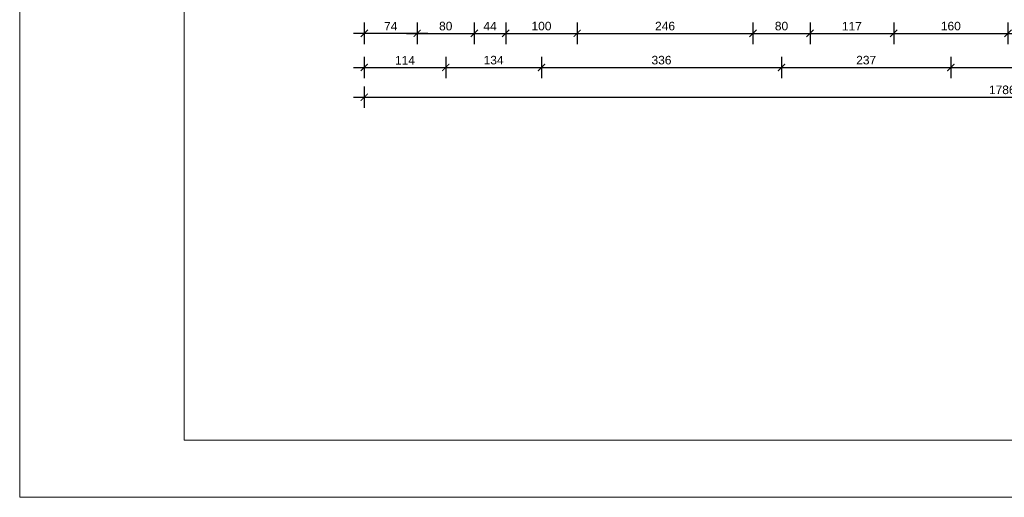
# Model space of a CAD drawing. Header units: millimetres. Extents: x 76855 to 99678, y -15103 to -11972.
# Tile 1 of 28: x 76855 to 78234, y -14972 to -14303. Entities that reach past the tile are written whole.
import ezdxf

# ---------------------------------------------------------------- set-up
doc = ezdxf.new("R2010")
doc.units = ezdxf.units.MM
doc.header["$LTSCALE"] = 100
doc.header["$MEASUREMENT"] = 0
doc.layers.add('Warstwa1', color=1, linetype='Continuous')
doc.layers.add('WYMIARY', color=1, linetype='Continuous')
doc.layers.add('Wentyl', color=4, linetype='Continuous', lineweight=18)
doc.styles.add('styl1', font='ARIAL.TTF', dxfattribs={"height": 12})
doc.dimstyles.new('2222', dxfattribs={"dimtxt": 12, "dimasz": 10, "dimexe": 15, "dimexo": 15, "dimgap": 4, "dimtad": 1, "dimtxsty": 'styl1', "dimblk": 'ARCHTICK', "dimcen": 2.5, "dimdle": 15, "dimclrd": 1, "dimclre": 1, "dimclrt": 4, "dimadec": 0, "dimazin": 0, "dimtfac": 1, "dimtmove": 0, "dimatfit": 3, "dimldrblk": 'ARCHTICK', "dimfxl": 15, "dimfxlon": 1, "dimlwd": 25, "dimlwe": 25, "dimarcsym": 0})

# ---------------------------------------------------------------- blocks, each defined once
blk = doc.blocks.new('_ArchTick')
at = {"layer": 'Warstwa1', "color": 0, "const_width": 0.15}
blk.add_lwpolyline([(-0.5, -0.5), (0.5, 0.5)], dxfattribs=at)
blk = doc.blocks.new('*D239')
at = {"layer": 'Defpoints', "color": 0, "linetype": 'ByBlock'}
for p in [(77337.8, -13909.2), (77411.8, -13909.2), (77337.8, -14322.1)]:
    blk.add_point(p, dxfattribs=at)
at = {"layer": 'WYMIARY', "color": 1, "linetype": 'ByBlock', "lineweight": 25}
for p, q in [((77337.8, -14307.1), (77337.8, -14337.1)), ((77411.8, -14307.1), (77411.8, -14337.1)), ((77426.8, -14322.1), (77322.8, -14322.1))]:
    blk.add_line(p, q, dxfattribs=at)
at = {"layer": 'WYMIARY', "color": 1, "linetype": 'ByBlock', "lineweight": 25, "xscale": 10, "yscale": 10, "zscale": 10, "rotation": 180}
blk.add_blockref('_ArchTick', (77337.8, -14322.1), dxfattribs=at)
at = {"layer": 'WYMIARY', "color": 1, "linetype": 'ByBlock', "lineweight": 25, "xscale": 10, "yscale": 10, "zscale": 10}
blk.add_blockref('_ArchTick', (77411.8, -14322.1), dxfattribs=at)
at = {"layer": 'WYMIARY', "color": 4, "linetype": 'ByBlock', "insert": (77374.8, -14312.1), "char_height": 12, "attachment_point": 5, "style": 'styl1'}
blk.add_mtext('74', dxfattribs=at)
blk = doc.blocks.new('*D240')
at = {"layer": 'Defpoints', "color": 0, "linetype": 'ByBlock'}
for p in [(77411.8, -13909.2), (77491.8, -13909.2), (77491.8, -14322.1)]:
    blk.add_point(p, dxfattribs=at)
at = {"layer": 'WYMIARY', "color": 1, "linetype": 'ByBlock', "lineweight": 25}
for p, q in [((77411.8, -14307.1), (77411.8, -14337.1)), ((77491.8, -14307.1), (77491.8, -14337.1)), ((77396.8, -14322.1), (77506.8, -14322.1))]:
    blk.add_line(p, q, dxfattribs=at)
at = {"layer": 'WYMIARY', "color": 1, "linetype": 'ByBlock', "lineweight": 25, "xscale": 10, "yscale": 10, "zscale": 10, "rotation": 180}
blk.add_blockref('_ArchTick', (77411.8, -14322.1), dxfattribs=at)
at = {"layer": 'WYMIARY', "color": 1, "linetype": 'ByBlock', "lineweight": 25, "xscale": 10, "yscale": 10, "zscale": 10}
blk.add_blockref('_ArchTick', (77491.8, -14322.1), dxfattribs=at)
at = {"layer": 'WYMIARY', "color": 4, "linetype": 'ByBlock', "insert": (77451.8, -14312), "char_height": 12, "attachment_point": 5, "style": 'styl1'}
blk.add_mtext('80', dxfattribs=at)
blk = doc.blocks.new('*D241')
at = {"layer": 'Defpoints', "color": 0, "linetype": 'ByBlock'}
for p in [(77491.8, -13909.2), (77535.8, -13909.2), (77535.8, -14322.1)]:
    blk.add_point(p, dxfattribs=at)
at = {"layer": 'WYMIARY', "color": 1, "linetype": 'ByBlock', "lineweight": 25}
for p, q in [((77491.8, -14307.1), (77491.8, -14337.1)), ((77535.8, -14307.1), (77535.8, -14337.1)), ((77476.8, -14322.1), (77550.8, -14322.1))]:
    blk.add_line(p, q, dxfattribs=at)
at = {"layer": 'WYMIARY', "color": 1, "linetype": 'ByBlock', "lineweight": 25, "xscale": 10, "yscale": 10, "zscale": 10, "rotation": 180}
blk.add_blockref('_ArchTick', (77491.8, -14322.1), dxfattribs=at)
at = {"layer": 'WYMIARY', "color": 1, "linetype": 'ByBlock', "lineweight": 25, "xscale": 10, "yscale": 10, "zscale": 10}
blk.add_blockref('_ArchTick', (77535.8, -14322.1), dxfattribs=at)
at = {"layer": 'WYMIARY', "color": 4, "linetype": 'ByBlock', "insert": (77513.8, -14312.1), "char_height": 12, "attachment_point": 5, "style": 'styl1'}
blk.add_mtext('44', dxfattribs=at)
blk = doc.blocks.new('*D242')
at = {"layer": 'Defpoints', "color": 0, "linetype": 'ByBlock'}
for p in [(77535.8, -13909.2), (77635.8, -13909.2), (77635.8, -14322.1)]:
    blk.add_point(p, dxfattribs=at)
at = {"layer": 'WYMIARY', "color": 1, "linetype": 'ByBlock', "lineweight": 25}
for p, q in [((77535.8, -14307.1), (77535.8, -14337.1)), ((77635.8, -14307.1), (77635.8, -14337.1)), ((77520.8, -14322.1), (77650.8, -14322.1))]:
    blk.add_line(p, q, dxfattribs=at)
at = {"layer": 'WYMIARY', "color": 1, "linetype": 'ByBlock', "lineweight": 25, "xscale": 10, "yscale": 10, "zscale": 10, "rotation": 180}
blk.add_blockref('_ArchTick', (77535.8, -14322.1), dxfattribs=at)
at = {"layer": 'WYMIARY', "color": 1, "linetype": 'ByBlock', "lineweight": 25, "xscale": 10, "yscale": 10, "zscale": 10}
blk.add_blockref('_ArchTick', (77635.8, -14322.1), dxfattribs=at)
at = {"layer": 'WYMIARY', "color": 4, "linetype": 'ByBlock', "insert": (77585.8, -14312), "char_height": 12, "attachment_point": 5, "style": 'styl1'}
blk.add_mtext('100', dxfattribs=at)
blk = doc.blocks.new('*D243')
at = {"layer": 'Defpoints', "color": 0, "linetype": 'ByBlock'}
for p in [(77635.8, -13909.2), (77881.8, -13909.2), (77881.8, -14322.1)]:
    blk.add_point(p, dxfattribs=at)
at = {"layer": 'WYMIARY', "color": 1, "linetype": 'ByBlock', "lineweight": 25}
for p, q in [((77635.8, -14307.1), (77635.8, -14337.1)), ((77881.8, -14307.1), (77881.8, -14337.1)), ((77620.8, -14322.1), (77896.8, -14322.1))]:
    blk.add_line(p, q, dxfattribs=at)
at = {"layer": 'WYMIARY', "color": 1, "linetype": 'ByBlock', "lineweight": 25, "xscale": 10, "yscale": 10, "zscale": 10, "rotation": 180}
blk.add_blockref('_ArchTick', (77635.8, -14322.1), dxfattribs=at)
at = {"layer": 'WYMIARY', "color": 1, "linetype": 'ByBlock', "lineweight": 25, "xscale": 10, "yscale": 10, "zscale": 10}
blk.add_blockref('_ArchTick', (77881.8, -14322.1), dxfattribs=at)
at = {"layer": 'WYMIARY', "color": 4, "linetype": 'ByBlock', "insert": (77758.8, -14312), "char_height": 12, "attachment_point": 5, "style": 'styl1'}
blk.add_mtext('246', dxfattribs=at)
blk = doc.blocks.new('*D244')
at = {"layer": 'Defpoints', "color": 0, "linetype": 'ByBlock'}
for p in [(77881.8, -13909.2), (77961.8, -13909.2), (77961.8, -14322.1)]:
    blk.add_point(p, dxfattribs=at)
at = {"layer": 'WYMIARY', "color": 1, "linetype": 'ByBlock', "lineweight": 25}
for p, q in [((77881.8, -14307.1), (77881.8, -14337.1)), ((77961.8, -14307.1), (77961.8, -14337.1)), ((77866.8, -14322.1), (77976.8, -14322.1))]:
    blk.add_line(p, q, dxfattribs=at)
at = {"layer": 'WYMIARY', "color": 1, "linetype": 'ByBlock', "lineweight": 25, "xscale": 10, "yscale": 10, "zscale": 10, "rotation": 180}
blk.add_blockref('_ArchTick', (77881.8, -14322.1), dxfattribs=at)
at = {"layer": 'WYMIARY', "color": 1, "linetype": 'ByBlock', "lineweight": 25, "xscale": 10, "yscale": 10, "zscale": 10}
blk.add_blockref('_ArchTick', (77961.8, -14322.1), dxfattribs=at)
at = {"layer": 'WYMIARY', "color": 4, "linetype": 'ByBlock', "insert": (77921.8, -14312), "char_height": 12, "attachment_point": 5, "style": 'styl1'}
blk.add_mtext('80', dxfattribs=at)
blk = doc.blocks.new('*D245')
at = {"layer": 'Defpoints', "color": 0, "linetype": 'ByBlock'}
for p in [(77961.8, -13909.2), (78078.8, -13921.2), (78078.8, -14322.1)]:
    blk.add_point(p, dxfattribs=at)
at = {"layer": 'WYMIARY', "color": 1, "linetype": 'ByBlock', "lineweight": 25}
for p, q in [((77961.8, -14307.1), (77961.8, -14337.1)), ((78078.8, -14307.1), (78078.8, -14337.1)), ((77946.8, -14322.1), (78093.8, -14322.1))]:
    blk.add_line(p, q, dxfattribs=at)
at = {"layer": 'WYMIARY', "color": 1, "linetype": 'ByBlock', "lineweight": 25, "xscale": 10, "yscale": 10, "zscale": 10, "rotation": 180}
blk.add_blockref('_ArchTick', (77961.8, -14322.1), dxfattribs=at)
at = {"layer": 'WYMIARY', "color": 1, "linetype": 'ByBlock', "lineweight": 25, "xscale": 10, "yscale": 10, "zscale": 10}
blk.add_blockref('_ArchTick', (78078.8, -14322.1), dxfattribs=at)
at = {"layer": 'WYMIARY', "color": 4, "linetype": 'ByBlock', "insert": (78020.3, -14312.1), "char_height": 12, "attachment_point": 5, "style": 'styl1'}
blk.add_mtext('117', dxfattribs=at)
blk = doc.blocks.new('*D246')
at = {"layer": 'Defpoints', "color": 0, "linetype": 'ByBlock'}
for p in [(78078.8, -13921.2), (78238.8, -13921.2), (78238.8, -14322.1)]:
    blk.add_point(p, dxfattribs=at)
at = {"layer": 'WYMIARY', "color": 1, "linetype": 'ByBlock', "lineweight": 25}
for p, q in [((78078.8, -14307.1), (78078.8, -14337.1)), ((78238.8, -14307.1), (78238.8, -14337.1)), ((78063.8, -14322.1), (78253.8, -14322.1))]:
    blk.add_line(p, q, dxfattribs=at)
at = {"layer": 'WYMIARY', "color": 1, "linetype": 'ByBlock', "lineweight": 25, "xscale": 10, "yscale": 10, "zscale": 10, "rotation": 180}
blk.add_blockref('_ArchTick', (78078.8, -14322.1), dxfattribs=at)
at = {"layer": 'WYMIARY', "color": 1, "linetype": 'ByBlock', "lineweight": 25, "xscale": 10, "yscale": 10, "zscale": 10}
blk.add_blockref('_ArchTick', (78238.8, -14322.1), dxfattribs=at)
at = {"layer": 'WYMIARY', "color": 4, "linetype": 'ByBlock', "insert": (78158.8, -14312), "char_height": 12, "attachment_point": 5, "style": 'styl1'}
blk.add_mtext('160', dxfattribs=at)
blk = doc.blocks.new('*D247')
at = {"layer": 'Defpoints', "color": 0, "linetype": 'ByBlock'}
for p in [(78238.8, -13921.2), (78435.8, -13933.2), (78435.8, -14322.1)]:
    blk.add_point(p, dxfattribs=at)
at = {"layer": 'WYMIARY', "color": 1, "linetype": 'ByBlock', "lineweight": 25}
for p, q in [((78238.8, -14307.1), (78238.8, -14337.1)), ((78435.8, -14307.1), (78435.8, -14337.1)), ((78223.8, -14322.1), (78450.8, -14322.1))]:
    blk.add_line(p, q, dxfattribs=at)
at = {"layer": 'WYMIARY', "color": 1, "linetype": 'ByBlock', "lineweight": 25, "xscale": 10, "yscale": 10, "zscale": 10, "rotation": 180}
blk.add_blockref('_ArchTick', (78238.8, -14322.1), dxfattribs=at)
at = {"layer": 'WYMIARY', "color": 1, "linetype": 'ByBlock', "lineweight": 25, "xscale": 10, "yscale": 10, "zscale": 10}
blk.add_blockref('_ArchTick', (78435.8, -14322.1), dxfattribs=at)
at = {"layer": 'WYMIARY', "color": 4, "linetype": 'ByBlock', "insert": (78337.3, -14312), "char_height": 12, "attachment_point": 5, "style": 'styl1'}
blk.add_mtext('197', dxfattribs=at)
blk = doc.blocks.new('*D252')
at = {"layer": 'Defpoints', "color": 0, "linetype": 'ByBlock'}
for p in [(77451.8, -14322.1), (77337.8, -14337.1), (77451.8, -14369.9)]:
    blk.add_point(p, dxfattribs=at)
at = {"layer": 'WYMIARY', "color": 1, "linetype": 'ByBlock', "lineweight": 25}
for p, q in [((77337.8, -14354.9), (77337.8, -14384.9)), ((77451.8, -14354.9), (77451.8, -14384.9)), ((77322.8, -14369.9), (77466.8, -14369.9))]:
    blk.add_line(p, q, dxfattribs=at)
at = {"layer": 'WYMIARY', "color": 1, "linetype": 'ByBlock', "lineweight": 25, "xscale": 10, "yscale": 10, "zscale": 10, "rotation": 180}
blk.add_blockref('_ArchTick', (77337.8, -14369.9), dxfattribs=at)
at = {"layer": 'WYMIARY', "color": 1, "linetype": 'ByBlock', "lineweight": 25, "xscale": 10, "yscale": 10, "zscale": 10}
blk.add_blockref('_ArchTick', (77451.8, -14369.9), dxfattribs=at)
at = {"layer": 'WYMIARY', "color": 4, "linetype": 'ByBlock', "insert": (77394.8, -14359.8), "char_height": 12, "attachment_point": 5, "style": 'styl1'}
blk.add_mtext('114', dxfattribs=at)
blk = doc.blocks.new('*D253')
at = {"layer": 'Defpoints', "color": 0, "linetype": 'ByBlock'}
for p in [(77451.8, -14322.1), (77585.8, -14322.1), (77585.8, -14369.9)]:
    blk.add_point(p, dxfattribs=at)
at = {"layer": 'WYMIARY', "color": 1, "linetype": 'ByBlock', "lineweight": 25}
for p, q in [((77451.8, -14354.9), (77451.8, -14384.9)), ((77585.8, -14354.9), (77585.8, -14384.9)), ((77436.8, -14369.9), (77600.8, -14369.9))]:
    blk.add_line(p, q, dxfattribs=at)
at = {"layer": 'WYMIARY', "color": 1, "linetype": 'ByBlock', "lineweight": 25, "xscale": 10, "yscale": 10, "zscale": 10, "rotation": 180}
blk.add_blockref('_ArchTick', (77451.8, -14369.9), dxfattribs=at)
at = {"layer": 'WYMIARY', "color": 1, "linetype": 'ByBlock', "lineweight": 25, "xscale": 10, "yscale": 10, "zscale": 10}
blk.add_blockref('_ArchTick', (77585.8, -14369.9), dxfattribs=at)
at = {"layer": 'WYMIARY', "color": 4, "linetype": 'ByBlock', "insert": (77518.8, -14359.7), "char_height": 12, "attachment_point": 5, "style": 'styl1'}
blk.add_mtext('134', dxfattribs=at)
blk = doc.blocks.new('*D254')
at = {"layer": 'Defpoints', "color": 0, "linetype": 'ByBlock'}
for p in [(77585.8, -14322.1), (77921.8, -14322.1), (77921.8, -14369.9)]:
    blk.add_point(p, dxfattribs=at)
at = {"layer": 'WYMIARY', "color": 1, "linetype": 'ByBlock', "lineweight": 25}
for p, q in [((77585.8, -14354.9), (77585.8, -14384.9)), ((77921.8, -14354.9), (77921.8, -14384.9)), ((77570.8, -14369.9), (77936.8, -14369.9))]:
    blk.add_line(p, q, dxfattribs=at)
at = {"layer": 'WYMIARY', "color": 1, "linetype": 'ByBlock', "lineweight": 25, "xscale": 10, "yscale": 10, "zscale": 10, "rotation": 180}
blk.add_blockref('_ArchTick', (77585.8, -14369.9), dxfattribs=at)
at = {"layer": 'WYMIARY', "color": 1, "linetype": 'ByBlock', "lineweight": 25, "xscale": 10, "yscale": 10, "zscale": 10}
blk.add_blockref('_ArchTick', (77921.8, -14369.9), dxfattribs=at)
at = {"layer": 'WYMIARY', "color": 4, "linetype": 'ByBlock', "insert": (77753.8, -14359.7), "char_height": 12, "attachment_point": 5, "style": 'styl1'}
blk.add_mtext('336', dxfattribs=at)
blk = doc.blocks.new('*D255')
at = {"layer": 'Defpoints', "color": 0, "linetype": 'ByBlock'}
for p in [(77921.8, -14322.1), (78158.8, -14322.1), (78158.8, -14369.9)]:
    blk.add_point(p, dxfattribs=at)
at = {"layer": 'WYMIARY', "color": 1, "linetype": 'ByBlock', "lineweight": 25}
for p, q in [((77921.8, -14354.9), (77921.8, -14384.9)), ((78158.8, -14354.9), (78158.8, -14384.9)), ((77906.8, -14369.9), (78173.8, -14369.9))]:
    blk.add_line(p, q, dxfattribs=at)
at = {"layer": 'WYMIARY', "color": 1, "linetype": 'ByBlock', "lineweight": 25, "xscale": 10, "yscale": 10, "zscale": 10, "rotation": 180}
blk.add_blockref('_ArchTick', (77921.8, -14369.9), dxfattribs=at)
at = {"layer": 'WYMIARY', "color": 1, "linetype": 'ByBlock', "lineweight": 25, "xscale": 10, "yscale": 10, "zscale": 10}
blk.add_blockref('_ArchTick', (78158.8, -14369.9), dxfattribs=at)
at = {"layer": 'WYMIARY', "color": 4, "linetype": 'ByBlock', "insert": (78040.3, -14359.7), "char_height": 12, "attachment_point": 5, "style": 'styl1'}
blk.add_mtext('237', dxfattribs=at)
blk = doc.blocks.new('*D256')
at = {"layer": 'Defpoints', "color": 0, "linetype": 'ByBlock'}
for p in [(78158.8, -14322.1), (78475.8, -14322.1), (78475.8, -14369.9)]:
    blk.add_point(p, dxfattribs=at)
at = {"layer": 'WYMIARY', "color": 1, "linetype": 'ByBlock', "lineweight": 25}
for p, q in [((78158.8, -14354.9), (78158.8, -14384.9)), ((78475.8, -14354.9), (78475.8, -14384.9)), ((78143.8, -14369.9), (78490.8, -14369.9))]:
    blk.add_line(p, q, dxfattribs=at)
at = {"layer": 'WYMIARY', "color": 1, "linetype": 'ByBlock', "lineweight": 25, "xscale": 10, "yscale": 10, "zscale": 10, "rotation": 180}
blk.add_blockref('_ArchTick', (78158.8, -14369.9), dxfattribs=at)
at = {"layer": 'WYMIARY', "color": 1, "linetype": 'ByBlock', "lineweight": 25, "xscale": 10, "yscale": 10, "zscale": 10}
blk.add_blockref('_ArchTick', (78475.8, -14369.9), dxfattribs=at)
at = {"layer": 'WYMIARY', "color": 4, "linetype": 'ByBlock', "insert": (78317.3, -14359.7), "char_height": 12, "attachment_point": 5, "style": 'styl1'}
blk.add_mtext('317', dxfattribs=at)
blk = doc.blocks.new('*D259')
at = {"layer": 'Defpoints', "color": 0, "linetype": 'ByBlock'}
for p in [(77337.8, -14352.3), (79123.8, -14352.3), (79123.8, -14411.5)]:
    blk.add_point(p, dxfattribs=at)
at = {"layer": 'WYMIARY', "color": 1, "linetype": 'ByBlock', "lineweight": 25}
for p, q in [((77337.8, -14396.5), (77337.8, -14426.5)), ((79123.8, -14396.5), (79123.8, -14426.5)), ((77322.8, -14411.5), (79138.8, -14411.5))]:
    blk.add_line(p, q, dxfattribs=at)
at = {"layer": 'WYMIARY', "color": 1, "linetype": 'ByBlock', "lineweight": 25, "xscale": 10, "yscale": 10, "zscale": 10, "rotation": 180}
blk.add_blockref('_ArchTick', (77337.8, -14411.5), dxfattribs=at)
at = {"layer": 'WYMIARY', "color": 1, "linetype": 'ByBlock', "lineweight": 25, "xscale": 10, "yscale": 10, "zscale": 10}
blk.add_blockref('_ArchTick', (79123.8, -14411.5), dxfattribs=at)
at = {"layer": 'WYMIARY', "color": 4, "linetype": 'ByBlock', "insert": (78230.8, -14401.3), "char_height": 12, "attachment_point": 5, "style": 'styl1'}
blk.add_mtext('1786', dxfattribs=at)

msp = doc.modelspace()

# ---------------------------------------------------------------- linework, layer by layer
at = {"layer": 'Wentyl'}
for points in [[(76855.458, -14971.874), (81055.458, -14971.874), (81055.458, -12001.874), (76855.458, -12001.874)], [(77085.458, -12081.874), (80975.458, -12081.874), (80975.458, -14891.874), (77085.458, -14891.874)]]:
    msp.add_lwpolyline(points, close=True, dxfattribs=at)

# ---------------------------------------------------------------- dimensions: what is measured, and where the dimension line sits
at = {"layer": 'WYMIARY', "linetype": 'ByBlock'}
for base, p1, p2, picture, middle in [((77337.753, -14322.149), (77411.753, -13909.185), (77337.753, -13909.185), '*D239', (77374.753, -14312.149)), ((77491.753, -14322.149), (77411.753, -13909.185), (77491.753, -13909.185), '*D240', (77451.753, -14312.022)), ((77535.753, -14322.149), (77491.753, -13909.185), (77535.753, -13909.185), '*D241', (77513.753, -14312.149)), ((77635.753, -14322.149), (77535.753, -13909.185), (77635.753, -13909.185), '*D242', (77585.753, -14312.022)), ((77881.753, -14322.149), (77635.753, -13909.185), (77881.753, -13909.185), '*D243', (77758.753, -14312.022)), ((77961.753, -14322.149), (77881.753, -13909.185), (77961.753, -13909.185), '*D244', (77921.753, -14312.022)), ((78078.753, -14322.149), (77961.753, -13909.185), (78078.753, -13921.185), '*D245', (78020.253, -14312.124)), ((78238.753, -14322.149), (78078.753, -13921.185), (78238.753, -13921.185), '*D246', (78158.753, -14312.022)), ((78435.753, -14322.149), (78238.753, -13921.185), (78435.753, -13933.185), '*D247', (78337.253, -14312.022)), ((77451.753, -14369.872), (77337.753, -14337.149), (77451.753, -14322.149), '*D252', (77394.753, -14359.847)), ((77585.753, -14369.872), (77451.753, -14322.149), (77585.753, -14322.149), '*D253', (77518.753, -14359.741)), ((77921.753, -14369.872), (77585.753, -14322.149), (77921.753, -14322.149), '*D254', (77753.753, -14359.741)), ((78158.753, -14369.872), (77921.753, -14322.149), (78158.753, -14322.149), '*D255', (78040.253, -14359.741)), ((78475.753, -14369.872), (78158.753, -14322.149), (78475.753, -14322.149), '*D256', (78317.253, -14359.741)), ((79123.753, -14411.467), (77337.753, -14352.337), (79123.753, -14352.337), '*D259', (78230.753, -14401.34))]:
    dim = msp.add_linear_dim(base=base, p1=p1, p2=p2, dimstyle='2222', dxfattribs=at)
    dim.commit()
    dim.dimension.update_dxf_attribs({"geometry": picture, "text_midpoint": middle})

doc.saveas('drawing.dxf')
